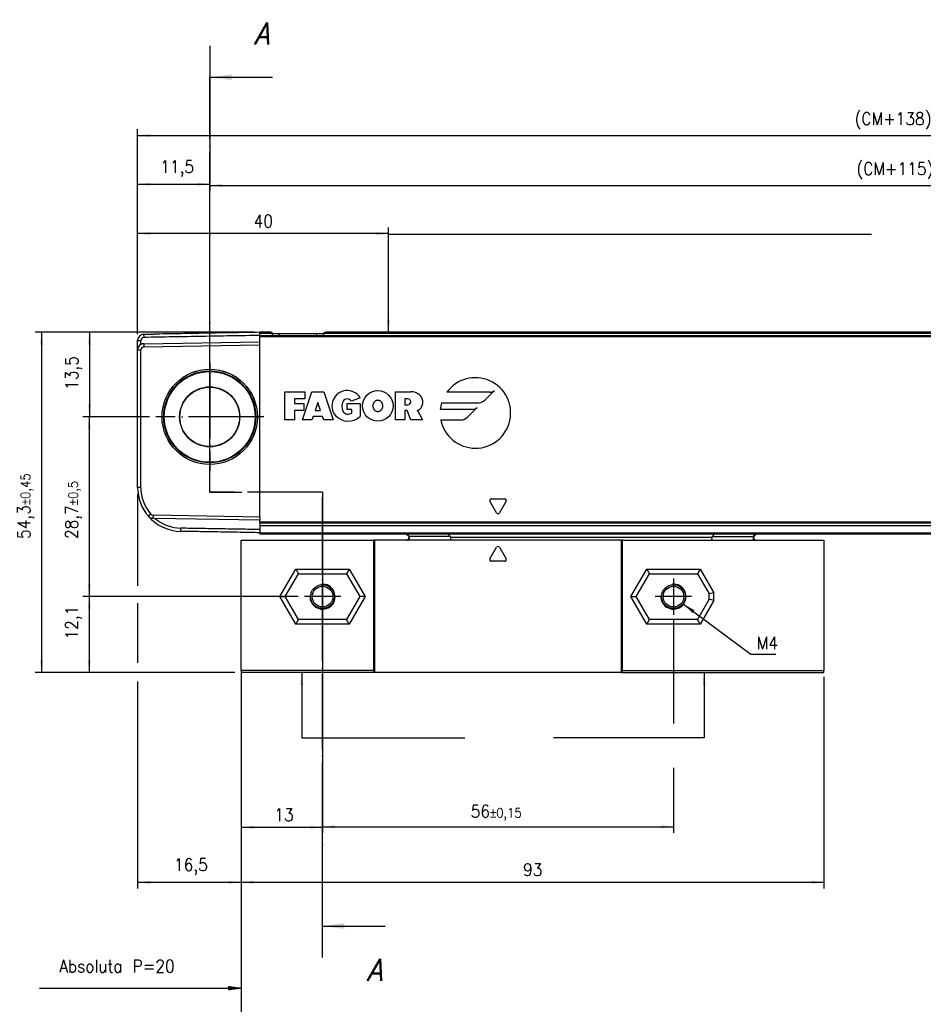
# Model space of a CAD drawing. Header units: millimetres. Extents: x -500 to 692, y -226 to 328.
# Tile 3 of 22: x -348 to -203, y 64 to 221. Entities that reach past the tile are written whole.
import ezdxf

# ---------------------------------------------------------------- set-up
doc = ezdxf.new("R2010")
doc.units = ezdxf.units.MM
doc.linetypes.add('DOT_CENTER', pattern=[14, 12, -1, 0, -1])
doc.layers.add('1', color=7, linetype='Continuous')
doc.styles.add('CONVERTER_11', font='txt.shx', dxfattribs={"width": 0.9})
doc.styles.add('CONVERTER_12', font='txt.shx', dxfattribs={"width": 0.9, "oblique": 15})
doc.dimstyles.new('ME10_DIM_19', dxfattribs={"dimtxt": 2, "dimasz": 2, "dimexe": 1, "dimexo": 1, "dimgap": 1, "dimtad": 1, "dimdsep": 46, "dimtxsty": 'CONVERTER_11', "dimsah": 1, "dimcen": 0.09, "dimclrd": 2, "dimclre": 2, "dimclrt": 2, "dimadec": 0, "dimazin": 0, "dimtfac": 1, "dimtdec": 4, "dimtix": 1, "dimtmove": 0, "dimatfit": 3, "dimfxl": 1, "dimtolj": 1, "dimtzin": 0, "dimarcsym": 0})
doc.dimstyles.new('ME10_DIM_20', dxfattribs={"dimtxt": 2, "dimasz": 2, "dimexe": 1, "dimexo": 1, "dimgap": 1, "dimtad": 1, "dimdsep": 46, "dimtxsty": 'CONVERTER_11', "dimsah": 1, "dimcen": 0.09, "dimclrd": 2, "dimclre": 2, "dimclrt": 2, "dimadec": 0, "dimazin": 0, "dimtfac": 1, "dimtdec": 4, "dimtix": 1, "dimtmove": 0, "dimatfit": 3, "dimfxl": 1, "dimtolj": 1, "dimtzin": 0, "dimarcsym": 0})
doc.dimstyles.new('ME10_DIM_21', dxfattribs={"dimtxt": 2, "dimasz": 2, "dimexe": 1, "dimexo": 1, "dimgap": 1, "dimtad": 1, "dimdsep": 46, "dimtxsty": 'CONVERTER_11', "dimsah": 1, "dimcen": 0.09, "dimclrd": 2, "dimclre": 2, "dimclrt": 2, "dimadec": 0, "dimazin": 0, "dimtfac": 1, "dimtdec": 4, "dimtix": 1, "dimtmove": 0, "dimatfit": 3, "dimfxl": 1, "dimtolj": 1, "dimtzin": 0, "dimarcsym": 0})
doc.dimstyles.new('ME10_DIM_23', dxfattribs={"dimtxt": 2, "dimasz": 2, "dimexe": 1, "dimexo": 1, "dimgap": 1, "dimtad": 1, "dimdsep": 46, "dimtxsty": 'CONVERTER_11', "dimsah": 1, "dimcen": 0.09, "dimclrd": 2, "dimclre": 2, "dimclrt": 2, "dimadec": 0, "dimazin": 0, "dimtfac": 1, "dimtdec": 4, "dimtix": 1, "dimtmove": 0, "dimatfit": 3, "dimfxl": 1, "dimtolj": 1, "dimtzin": 0, "dimarcsym": 0})
doc.dimstyles.new('ME10_DIM_24', dxfattribs={"dimtxt": 2, "dimasz": 2, "dimexe": 1, "dimexo": 1, "dimgap": 1, "dimtad": 1, "dimdsep": 46, "dimtxsty": 'CONVERTER_11', "dimsah": 1, "dimcen": 0.09, "dimclrd": 2, "dimclre": 2, "dimclrt": 2, "dimadec": 0, "dimazin": 0, "dimtol": 1, "dimtp": 0.4, "dimtm": 0.4, "dimtfac": 0.75, "dimtdec": 0, "dimtix": 1, "dimtmove": 0, "dimatfit": 3, "dimfxl": 1, "dimtolj": 1, "dimtzin": 0, "dimarcsym": 0})
doc.dimstyles.new('ME10_DIM_25', dxfattribs={"dimtxt": 2, "dimasz": 2, "dimexe": 1, "dimexo": 1, "dimgap": 1, "dimtad": 1, "dimdsep": 46, "dimtxsty": 'CONVERTER_11', "dimsah": 1, "dimcen": 0.09, "dimclrd": 2, "dimclre": 2, "dimclrt": 2, "dimadec": 0, "dimazin": 0, "dimtol": 1, "dimtp": 0.4, "dimtm": 0.4, "dimtfac": 0.75, "dimtdec": 0, "dimtix": 1, "dimtmove": 0, "dimatfit": 3, "dimfxl": 1, "dimtolj": 1, "dimtzin": 0, "dimarcsym": 0})
doc.dimstyles.new('ME10_DIM_26', dxfattribs={"dimtxt": 2, "dimasz": 2, "dimexe": 1, "dimexo": 1, "dimgap": 1, "dimtad": 1, "dimdsep": 46, "dimtxsty": 'CONVERTER_11', "dimsah": 1, "dimcen": 0.09, "dimclrd": 2, "dimclre": 2, "dimclrt": 2, "dimadec": 0, "dimazin": 0, "dimtol": 1, "dimtp": 0.5, "dimtm": 0.5, "dimtfac": 0.75, "dimtdec": 0, "dimtix": 1, "dimtmove": 0, "dimatfit": 3, "dimfxl": 1, "dimtolj": 1, "dimtzin": 0, "dimarcsym": 0})
doc.dimstyles.new('ME10_DIM_27', dxfattribs={"dimtxt": 2, "dimasz": 2, "dimexe": 1, "dimexo": 1, "dimgap": 1, "dimtad": 1, "dimdsep": 46, "dimtxsty": 'CONVERTER_11', "dimsah": 1, "dimcen": 0.09, "dimclrd": 2, "dimclre": 2, "dimclrt": 2, "dimadec": 0, "dimazin": 0, "dimtol": 1, "dimtp": 0.45, "dimtm": 0.45, "dimtfac": 0.75, "dimtdec": 0, "dimtix": 1, "dimtmove": 0, "dimatfit": 3, "dimfxl": 1, "dimtolj": 1, "dimtzin": 0, "dimarcsym": 0})
doc.dimstyles.new('ME10_DIM_28', dxfattribs={"dimtxt": 2, "dimasz": 2, "dimexe": 1, "dimexo": 1, "dimgap": 1, "dimtad": 1, "dimdsep": 46, "dimtxsty": 'CONVERTER_11', "dimsah": 1, "dimcen": 0.09, "dimclrd": 2, "dimclre": 2, "dimclrt": 2, "dimadec": 0, "dimazin": 0, "dimtfac": 1, "dimtdec": 4, "dimtix": 1, "dimtmove": 0, "dimatfit": 3, "dimfxl": 1, "dimtolj": 1, "dimtzin": 0, "dimarcsym": 0})
doc.dimstyles.new('ME10_DIM_29', dxfattribs={"dimtxt": 2, "dimasz": 2, "dimexe": 1, "dimexo": 1, "dimgap": 1, "dimtad": 1, "dimdsep": 46, "dimtxsty": 'CONVERTER_11', "dimsah": 1, "dimcen": 0.09, "dimclrd": 2, "dimclre": 2, "dimclrt": 2, "dimadec": 0, "dimazin": 0, "dimtol": 1, "dimtp": 0.15, "dimtm": 0.15, "dimtfac": 0.75, "dimtdec": 0, "dimtix": 1, "dimtmove": 0, "dimatfit": 3, "dimfxl": 1, "dimtolj": 1, "dimtzin": 0, "dimarcsym": 0})
doc.dimstyles.new('ME10_DIM_30', dxfattribs={"dimtxt": 2, "dimasz": 2, "dimexe": 1, "dimexo": 1, "dimgap": 1, "dimtad": 1, "dimdsep": 46, "dimtxsty": 'CONVERTER_11', "dimsah": 1, "dimcen": 0.09, "dimclrd": 2, "dimclre": 2, "dimclrt": 2, "dimadec": 0, "dimazin": 0, "dimtfac": 1, "dimtdec": 4, "dimtix": 1, "dimtmove": 0, "dimatfit": 3, "dimfxl": 1, "dimtolj": 1, "dimtzin": 0, "dimarcsym": 0})
doc.dimstyles.new('ME10_DIM_31', dxfattribs={"dimtxt": 2, "dimasz": 2, "dimexe": 1, "dimexo": 1, "dimgap": 1, "dimtad": 1, "dimdsep": 46, "dimtxsty": 'CONVERTER_11', "dimsah": 1, "dimcen": 0.09, "dimclrd": 2, "dimclre": 2, "dimclrt": 2, "dimadec": 0, "dimazin": 0, "dimtfac": 1, "dimtdec": 4, "dimtix": 1, "dimtmove": 0, "dimatfit": 3, "dimfxl": 1, "dimtolj": 1, "dimtzin": 0, "dimarcsym": 0})
doc.dimstyles.new('ME10_DIM_36', dxfattribs={"dimtxt": 2, "dimasz": 2, "dimexe": 1, "dimexo": 1, "dimgap": 1, "dimtad": 1, "dimdsep": 46, "dimtxsty": 'CONVERTER_11', "dimsah": 1, "dimcen": 0.09, "dimclrd": 2, "dimclre": 2, "dimclrt": 2, "dimadec": 0, "dimazin": 0, "dimtfac": 1, "dimtdec": 4, "dimtix": 1, "dimtmove": 0, "dimatfit": 3, "dimfxl": 1, "dimtolj": 1, "dimtzin": 0, "dimarcsym": 0})
doc.dimstyles.new('ME10_DIM_37', dxfattribs={"dimtxt": 2, "dimasz": 2, "dimexe": 1, "dimexo": 1, "dimgap": 1, "dimtad": 1, "dimdsep": 46, "dimtxsty": 'CONVERTER_11', "dimsah": 1, "dimcen": 0.09, "dimclrd": 2, "dimclre": 2, "dimclrt": 2, "dimadec": 0, "dimazin": 0, "dimtfac": 1, "dimtdec": 4, "dimtix": 1, "dimtmove": 0, "dimatfit": 3, "dimfxl": 1, "dimtolj": 1, "dimtzin": 0, "dimarcsym": 0})
doc.dimstyles.get("Standard").update_dxf_attribs({"dimtxt": 0.18, "dimasz": 0.18, "dimexe": 0.18, "dimexo": 0.0625, "dimgap": 0.09, "dimtad": 0, "dimtih": 1, "dimtoh": 1, "dimdec": 4, "dimzin": 0, "dimdsep": 46, "dimtxsty": 'Standard', "dimcen": 0.09, "dimadec": 0, "dimazin": 0, "dimtfac": 1, "dimtdec": 4, "dimtofl": 0, "dimtmove": 0, "dimatfit": 3, "dimfxl": 1, "dimtolj": 1, "dimtzin": 0, "dimarcsym": 0})

# ---------------------------------------------------------------- blocks, each defined once
blk = doc.blocks.new('CABEZA_ROSCADA_REGLA_S__32', base_point=(-312.3, 117.05))
at = {"color": 7, "linetype": 'Continuous'}
for p, q in [((-286, 139.15), (-285.5, 138.67)), ((-278.9, 138.74), (-279.31, 139.15)), ((-236.7, 139.15), (-237.11, 138.74)), ((-230.52, 138.66), (-230.03, 139.15)), ((-312.3, 138.15), (-291.17, 138.15)), ((-312.3, 117.35), (-312.3, 138.15)), ((-291, 138.15), (-291.17, 138.15)), ((-291.17, 138.15), (-291.17, 117.35)), ((-285.93, 138.15), (-291, 138.15)), ((-291, 138.15), (-291, 117.05)), ((-285.52, 138.15), (-285.93, 138.15)), ((-278.9, 138.15), (-285.52, 138.15)), ((-251.6, 138.15), (-278.9, 138.15)), ((-272.58, 135.18), (-271.52, 137.03)), ((-271.08, 137.03), (-270.02, 135.18)), ((-251.43, 138.15), (-251.6, 138.15)), ((-251.6, 117.05), (-251.6, 138.15)), ((-251.43, 138.15), (-237.11, 138.15)), ((-251.43, 117.35), (-251.43, 138.15)), ((-237.11, 138.15), (-230.51, 138.15)), ((-230.51, 138.15), (-230.09, 138.15)), ((-230.09, 138.15), (-219.3, 138.15)), ((-219.3, 138.15), (-219.3, 117.35)), ((-270.23, 134.8), (-272.37, 134.8)), ((-305.25, 129.15), (-303.14, 132.8)), ((-303.57, 133.55), (-303.14, 132.8)), ((-303.14, 132.8), (-295.46, 132.8)), ((-295.03, 133.55), (-295.46, 132.8)), ((-295.46, 132.8), (-293.35, 129.15)), ((-249.25, 129.15), (-247.14, 132.8)), ((-247.57, 133.55), (-247.14, 132.8)), ((-247.14, 132.8), (-239.46, 132.8)), ((-239.03, 133.55), (-239.46, 132.8)), ((-239.46, 132.8), (-237.6, 129.58)), ((-306.11, 129.15), (-305.25, 129.15)), ((-303.14, 125.5), (-305.25, 129.15)), ((-293.35, 129.15), (-295.46, 125.5)), ((-292.49, 129.15), (-293.35, 129.15)), ((-250.11, 129.15), (-249.25, 129.15)), ((-247.14, 125.5), (-249.25, 129.15)), ((-236.85, 129.78), (-237.6, 129.58)), ((-237.6, 128.72), (-237.6, 129.58)), ((-237.6, 128.72), (-239.46, 125.5)), ((-236.85, 128.52), (-237.6, 128.72)), ((-303.57, 124.75), (-303.14, 125.5)), ((-295.46, 125.5), (-303.14, 125.5)), ((-295.03, 124.75), (-295.46, 125.5)), ((-247.57, 124.75), (-247.14, 125.5)), ((-239.46, 125.5), (-247.14, 125.5)), ((-239.03, 124.75), (-239.46, 125.5)), ((-312.3, 117.35), (-312.3, 117.05)), ((-291.17, 117.35), (-312.3, 117.35)), ((-291, 117.05), (-312.3, 117.05)), ((-291, 117.05), (-291.17, 117.35)), ((-251.6, 117.05), (-291, 117.05)), ((-251.43, 117.35), (-251.6, 117.05)), ((-251.6, 117.05), (-219.3, 117.05)), ((-251.43, 117.35), (-219.3, 117.35)), ((-219.3, 117.05), (-219.3, 117.35))]:
    blk.add_line(p, q, dxfattribs=at)
at = {"color": 3, "linetype": 'Continuous'}
for p, q in [((-285.84, 139.15), (-285.43, 138.74)), ((-278.9, 138.74), (-285.43, 138.74)), ((-278.85, 138.65), (-237.16, 138.65)), ((-237.11, 138.74), (-230.6, 138.74)), ((-230.6, 138.74), (-230.19, 139.15)), ((-306.11, 129.15), (-303.57, 133.55)), ((-303.57, 133.55), (-295.03, 133.55)), ((-295.03, 133.55), (-292.49, 129.15)), ((-250.11, 129.15), (-247.57, 133.55)), ((-247.57, 133.55), (-239.03, 133.55)), ((-239.03, 133.55), (-236.85, 129.78)), ((-303.57, 124.75), (-306.11, 129.15)), ((-292.49, 129.15), (-295.03, 124.75)), ((-247.57, 124.75), (-250.11, 129.15)), ((-236.85, 128.52), (-236.85, 129.78)), ((-236.85, 128.52), (-239.03, 124.75)), ((-295.03, 124.75), (-303.57, 124.75)), ((-239.03, 124.75), (-247.57, 124.75))]:
    blk.add_line(p, q, dxfattribs=at)
at = {"color": 7, "linetype": 'Continuous'}
for centre, radius in [((-299.3, 129.15), 1.9), ((-299.3, 129.15), 1.65), ((-243.3, 129.15), 1.9), ((-243.3, 129.15), 1.65)]:
    blk.add_circle(centre, radius, dxfattribs=at)
for centre, radius, start, end in [((-278.98, 138.64), 0.131, 3.7675, 48.9854), ((-237.03, 138.64), 0.13, 131.0124, 176.2306), ((-271.3, 136.9), 0.25, 30, 150), ((-272.37, 135.05), 0.25, 150, 270), ((-270.23, 135.05), 0.25, 270, 30)]:
    blk.add_arc(centre, radius, start, end, dxfattribs=at)
for points, knots in [([(-285.93, 138.15), (-285.91, 138.15), (-285.84, 138.16), (-285.73, 138.22), (-285.61, 138.31), (-285.53, 138.44), (-285.49, 138.55), (-285.49, 138.62), (-285.5, 138.66), (-285.5, 138.67)], [0, 0, 0, 0, 0.0741131, 0.2021641, 0.3703055, 0.5215737, 0.6576733, 0.7096998, 0.7516962, 0.7516962, 0.7516962, 0.7516962]), ([(-278.85, 138.65), (-278.85, 138.58), (-278.85, 138.47), (-278.87, 138.31), (-278.87, 138.21), (-278.89, 138.16), (-278.9, 138.15)], [0, 0, 0, 0, 0.1945783, 0.3538246, 0.4620183, 0.5052321, 0.5052321, 0.5052321, 0.5052321]), ([(-237.11, 138.15), (-237.12, 138.16), (-237.14, 138.21), (-237.14, 138.31), (-237.16, 138.47), (-237.16, 138.58), (-237.16, 138.65)], [0, 0, 0, 0, 0.0431727, 0.1513554, 0.3105983, 0.5051762, 0.5051762, 0.5051762, 0.5051762]), ([(-230.52, 138.66), (-230.53, 138.64), (-230.55, 138.59), (-230.52, 138.49), (-230.47, 138.4), (-230.4, 138.3), (-230.29, 138.21), (-230.18, 138.16), (-230.11, 138.15), (-230.09, 138.15)], [0, 0, 0, 0, 0.0620833, 0.1761379, 0.2724647, 0.3813167, 0.5449043, 0.6708685, 0.7457629, 0.7457629, 0.7457629, 0.7457629])]:
    blk.add_open_spline(points, degree=3, knots=knots, dxfattribs=at)
at = {"color": 3, "linetype": 'Continuous'}
for points, knots in [([(-285.52, 138.15), (-285.5, 138.17), (-285.46, 138.21), (-285.45, 138.35), (-285.43, 138.53), (-285.43, 138.67), (-285.43, 138.74)], [0, 0, 0, 0, 0.0612673, 0.1973464, 0.391351, 0.6083017, 0.6083017, 0.6083017, 0.6083017]), ([(-285.43, 138.74), (-285.44, 138.73), (-285.46, 138.71), (-285.48, 138.69), (-285.49, 138.67), (-285.5, 138.67), (-285.5, 138.67)], [0, 0, 0, 0, 0.0443949, 0.0806482, 0.0979213, 0.1003888, 0.1003888, 0.1003888, 0.1003888]), ([(-230.52, 138.66), (-230.52, 138.66), (-230.52, 138.67), (-230.54, 138.68), (-230.56, 138.71), (-230.58, 138.73), (-230.6, 138.74)], [0, 0, 0, 0, 0.0104252, 0.0208504, 0.0659319, 0.1120602, 0.1120602, 0.1120602, 0.1120602]), ([(-230.6, 138.74), (-230.6, 138.67), (-230.6, 138.53), (-230.58, 138.35), (-230.57, 138.21), (-230.52, 138.17), (-230.51, 138.15)], [0, 0, 0, 0, 0.2168263, 0.4106589, 0.5465665, 0.6076479, 0.6076479, 0.6076479, 0.6076479])]:
    blk.add_open_spline(points, degree=3, knots=knots, dxfattribs=at)
at = {"layer": '1', "color": 2, "linetype": 'DOT_CENTER'}
for p, q in [((-299.3, 132.05), (-299.3, 126.25)), ((-243.3, 132.05), (-243.3, 126.25)), ((-243.3, 131.8), (-243.3, 126.5)), ((-296.4, 129.15), (-302.2, 129.15)), ((-240.4, 129.15), (-246.2, 129.15)), ((-240.65, 129.15), (-245.95, 129.15))]:
    blk.add_line(p, q, dxfattribs=at)
at = {"layer": '1', "color": 30, "linetype": 'Continuous'}
for centre in [(-299.3, 129.15), (-243.3, 129.15)]:
    blk.add_arc(centre, 2, 175, 95, dxfattribs=at)
blk = doc.blocks.new('REGLA_S-320-T__33', base_point=(-328.8, 139.15))
at = {"color": 7, "linetype": 'Continuous'}
for p, q in [((-308.3, 171.35), (-309.3, 171.35)), ((-309.3, 171.15), (-309.3, 171.35)), ((-307.56, 171.35), (-308.3, 171.35)), ((-178.67, 171.35), (-298.84, 171.35)), ((-328.8, 168.53), (-328.8, 170.03)), ((-327.82, 171.03), (-326.22, 171.05)), ((-327.82, 169.53), (-309.3, 169.85)), ((-309.3, 170.86), (-309.3, 171.15)), ((-309.3, 170.86), (-307.27, 170.86)), ((-309.3, 170.84), (-309.3, 170.86)), ((-309.3, 170.66), (-309.3, 170.84)), ((-309.3, 169.85), (-309.3, 170.66)), ((-309.3, 169.35), (-309.3, 169.85)), ((-307.27, 171.15), (-306.2, 171.15)), ((-307.27, 170.86), (-179, 170.86)), ((-306.2, 171.15), (-300.2, 171.15)), ((-300.2, 171.15), (-299.13, 171.15)), ((-328.8, 146.57), (-328.8, 168.53)), ((-328.3, 146.57), (-328.3, 168.53)), ((-327.81, 169.03), (-309.3, 169.35)), ((-309.3, 141.85), (-309.3, 169.35)), ((-326.04, 141.64), (-326.36, 141.65)), ((-309.3, 141.85), (-326.35, 142.15)), ((-309.3, 141.36), (-326.04, 141.64)), ((-309.3, 141.85), (-309.3, 141.36)), ((-309.3, 140.43), (-309.31, 139.85)), ((-309.3, 141.05), (-309.3, 141.36)), ((-309.3, 141.04), (-309.3, 140.88)), ((-309.3, 140.88), (-309.3, 140.45)), ((-309.3, 140.45), (-309.3, 140.43)), ((-179.28, 140.43), (-309.3, 140.43)), ((-309.31, 139.85), (-309.3, 139.35)), ((-309.3, 139.35), (-309.3, 139.15)), ((-309.3, 139.15), (-286, 139.15)), ((-286, 139.15), (-230.03, 139.15)), ((-230.03, 139.15), (-179.41, 139.15))]:
    blk.add_line(p, q, dxfattribs=at)
at = {"color": 3, "linetype": 'Continuous'}
for p, q in [((-328.8, 170.03), (-328.3, 170.03)), ((-327.81, 170.83), (-327.82, 171.03)), ((-327.81, 170.83), (-327.81, 170.53)), ((-307.27, 171.15), (-309.3, 171.15)), ((-309.3, 170.66), (-179.14, 170.66)), ((-306.2, 170.86), (-306.2, 171.15)), ((-300.2, 170.86), (-300.2, 171.15)), ((-178.81, 171.15), (-299.13, 171.15)), ((-328.8, 168.53), (-328.3, 168.53)), ((-327.82, 169.53), (-327.81, 169.03)), ((-273.37, 160.57), (-271.87, 162.07)), ((-305.3, 161.85), (-302.11, 161.85)), ((-305.3, 157.35), (-305.3, 161.85)), ((-303.8, 160.72), (-303.8, 159.97)), ((-302.11, 160.72), (-303.8, 160.72)), ((-302.49, 157.35), (-300.99, 161.85)), ((-302.11, 161.85), (-302.11, 160.72)), ((-300.99, 161.85), (-299.11, 161.85)), ((-299.11, 161.85), (-297.61, 157.35)), ((-293.3, 160.91), (-294.7, 160.35)), ((-287.65, 157.35), (-287.65, 161.85)), ((-287.65, 161.85), (-285.21, 161.85)), ((-286.15, 160.72), (-286.15, 159.79)), ((-285.68, 160.72), (-286.15, 160.72)), ((-272.61, 161.77), (-279.47, 161.77)), ((-303.8, 159.97), (-302.3, 159.97)), ((-303.8, 158.85), (-303.8, 157.35)), ((-302.3, 158.85), (-303.8, 158.85)), ((-302.3, 159.97), (-302.3, 158.85)), ((-300.05, 160.16), (-300.49, 158.85)), ((-300.49, 158.85), (-299.61, 158.85)), ((-299.61, 158.85), (-300.05, 160.16)), ((-295.36, 159.97), (-293.29, 159.97)), ((-295.35, 159.04), (-295.36, 159.97)), ((-294.6, 159.04), (-295.35, 159.04)), ((-294.6, 158.47), (-294.6, 159.04)), ((-293.29, 159.97), (-293.29, 157.91)), ((-286.15, 159.79), (-285.68, 159.79)), ((-285.77, 158.85), (-286.15, 158.85)), ((-286.15, 158.85), (-286.15, 157.35)), ((-285.21, 157.35), (-285.77, 158.85)), ((-284.17, 158.85), (-283.34, 157.35)), ((-275.34, 159.04), (-280.51, 159.04)), ((-280.3, 160.08), (-274.57, 160.08)), ((-276.1, 157.84), (-274.6, 159.34)), ((-303.8, 157.35), (-305.3, 157.35)), ((-300.99, 157.35), (-302.49, 157.35)), ((-300.8, 157.91), (-300.99, 157.35)), ((-299.3, 157.91), (-300.8, 157.91)), ((-299.11, 157.35), (-299.3, 157.91)), ((-297.61, 157.35), (-299.11, 157.35)), ((-286.15, 157.35), (-287.65, 157.35)), ((-283.34, 157.35), (-285.21, 157.35)), ((-280.42, 157.35), (-277.3, 157.35)), ((-328.3, 146.57), (-328.8, 146.57)), ((-272.37, 144.75), (-270.23, 144.75)), ((-271.52, 142.53), (-272.58, 144.37)), ((-270.02, 144.37), (-271.08, 142.53)), ((-326.72, 142.32), (-327.1, 141.99)), ((-326.35, 142.15), (-326.36, 141.65)), ((-321.92, 139.57), (-321.92, 140.07)), ((-178.87, 141.05), (-309.3, 141.05)), ((-178.99, 140.88), (-309.3, 140.88)), ((-179.27, 140.45), (-309.3, 140.45)), ((-309.3, 139.35), (-179.54, 139.35))]:
    blk.add_line(p, q, dxfattribs=at)
at = {"color": 7, "linetype": 'Continuous'}
for radius in [7.61, 7.35, 7.25, 4.8, 4.75]:
    blk.add_circle((-317.3, 157.85), radius, dxfattribs=at)
at = {"color": 3, "linetype": 'Continuous'}
blk.add_circle((-290.48, 159.6), 2.44, dxfattribs=at)
at = {"color": 7, "linetype": 'Continuous'}
for centre, radius, start, end in [((-327.8, 170.03), 1, 91, 180), ((-327.8, 170.03), 0.5, 91.5077, 179.9953), ((-327.8, 168.53), 1, 120.005, 180), ((-327.8, 168.53), 1, 91, 120.005), ((-327.8, 168.53), 0.5, 91, 180), ((-321.8, 146.57), 7, 180, 220.8142), ((-321.8, 146.57), 6.5, 180, 220.8142), ((-326.34, 142.65), 1, 220.8142, 269), ((-321.8, 146.57), 7, 220.8142, 269), ((-326.34, 142.65), 0.5, 220.8142, 269), ((-321.8, 146.57), 6.5, 229.2891, 268.9325)]:
    blk.add_arc(centre, radius, start, end, dxfattribs=at)
at = {"color": 3, "linetype": 'Continuous'}
for centre, radius, start, end in [((-274.91, 158.47), 5.63, 191.537, 144.197), ((-295.36, 159.6), 2.44, 32.579, 219.5977), ((-272.61, 162.81), 1.04, 270, 315), ((-294.23, 159.5), 1.97, 154.6231, 202.6199), ((-295.36, 159.97), 0.752, 29.919, 150.081), ((-285.68, 160.26), 0.469, 270, 90), ((-285.21, 159.65), 2.2, 50.7613, 90), ((-284.76, 160.21), 1.48, 293.2767, 50.7613), ((-274.57, 161.77), 1.69, 270, 315), ((-274.91, 158.47), 5.63, 163.4412, 174.2608), ((-275.34, 160.08), 1.04, 270, 315), ((-295.2, 159.96), 2.8, 223.129, 312.9833), ((-295.35, 159.04), 0.75, 202.6199, 270), ((-295.35, 159.88), 1.59, 270, 298.0725), ((-277.3, 159.04), 1.69, 270, 315), ((-272.37, 144.5), 0.25, 90, 210), ((-270.23, 144.5), 0.25, 330, 90), ((-271.3, 142.65), 0.25, 210, 330)]:
    blk.add_arc(centre, radius, start, end, dxfattribs=at)
at = {"color": 7, "linetype": 'Continuous'}
for points, knots in [([(-309.3, 171.35), (-310.84, 171.32), (-313.93, 171.27), (-318.29, 171.19), (-322.38, 171.12), (-324.94, 171.08), (-326.22, 171.05)], [0, 0, 0, 0, 4.625706, 9.251412, 13.085721, 16.920029, 16.920029, 16.920029, 16.920029]), ([(-307.56, 171.35), (-307.53, 171.35), (-307.47, 171.34), (-307.38, 171.3), (-307.3, 171.25), (-307.28, 171.18), (-307.27, 171.15)], [0, 0, 0, 0, 0.090928, 0.1806192, 0.2896018, 0.3846964, 0.3846964, 0.3846964, 0.3846964]), ([(-299.13, 171.15), (-299.12, 171.18), (-299.1, 171.25), (-299.02, 171.3), (-298.93, 171.34), (-298.87, 171.35), (-298.84, 171.35)], [0, 0, 0, 0, 0.0950945, 0.2040772, 0.2937684, 0.3846964, 0.3846964, 0.3846964, 0.3846964]), ([(-328.3, 169.39), (-328.3, 169.5), (-328.3, 169.71), (-328.3, 169.92), (-328.3, 170.03)], [0, 0, 0, 0, 0.3170095, 0.6340198, 0.6340198, 0.6340198, 0.6340198]), ([(-309.3, 170.84), (-310.84, 170.82), (-313.93, 170.77), (-318.55, 170.69), (-323.18, 170.61), (-326.27, 170.55), (-327.81, 170.53)], [0, 0, 0, 0, 4.625621, 9.251315, 13.885213, 18.515919, 18.515919, 18.515919, 18.515919]), ([(-309.31, 139.85), (-310.36, 139.87), (-312.45, 139.91), (-315.61, 139.96), (-318.76, 140.02), (-320.87, 140.05), (-321.92, 140.07)], [0, 0, 0, 0, 3.148169, 6.296338, 9.456596, 12.616096, 12.616096, 12.616096, 12.616096]), ([(-309.3, 139.35), (-310.35, 139.37), (-312.45, 139.41), (-315.61, 139.46), (-318.76, 139.52), (-320.87, 139.55), (-321.92, 139.57)], [0, 0, 0, 0, 3.15166, 6.30332, 9.463705, 12.62409, 12.62409, 12.62409, 12.62409])]:
    blk.add_open_spline(points, degree=3, knots=knots, dxfattribs=at)
for points in [[(-307.27, 170.86), (-307.27, 170.91), (-307.27, 171), (-307.27, 171.1), (-307.27, 171.15)], [(-299.13, 171.15), (-299.13, 171.1), (-299.13, 171), (-299.13, 170.91), (-299.13, 170.86)], [(-309.3, 141.05), (-309.3, 141.05), (-309.3, 141.04), (-309.3, 141.04), (-309.3, 141.04)]]:
    blk.add_open_spline(points, degree=3, dxfattribs=at)
at = {"color": 3, "linetype": 'Continuous'}
blk.add_open_spline([(-290.48, 160.54), (-290.49, 160.54), (-290.52, 160.54), (-290.58, 160.53), (-290.67, 160.51), (-290.76, 160.47), (-290.86, 160.41), (-290.96, 160.33), (-291.04, 160.22), (-291.1, 160.12), (-291.15, 160.03), (-291.19, 159.91), (-291.22, 159.8), (-291.23, 159.69), (-291.23, 159.6), (-291.23, 159.48), (-291.21, 159.34), (-291.16, 159.2), (-291.1, 159.07), (-291.05, 158.98), (-290.99, 158.91), (-290.93, 158.84), (-290.83, 158.76), (-290.72, 158.71), (-290.6, 158.67), (-290.49, 158.66), (-290.37, 158.67), (-290.28, 158.69), (-290.19, 158.73), (-290.12, 158.77), (-290.04, 158.83), (-289.97, 158.9), (-289.91, 158.98), (-289.86, 159.07), (-289.8, 159.2), (-289.75, 159.36), (-289.73, 159.53), (-289.73, 159.71), (-289.76, 159.87), (-289.8, 160), (-289.84, 160.1), (-289.89, 160.17), (-289.93, 160.23), (-289.98, 160.3), (-290.06, 160.38), (-290.14, 160.44), (-290.24, 160.49), (-290.33, 160.52), (-290.41, 160.53), (-290.46, 160.54), (-290.47, 160.54), (-290.48, 160.54)], degree=3, knots=[0, 0, 0, 0, 0.034231, 0.07521, 0.197599, 0.299731, 0.376674, 0.533215, 0.703837, 0.771814, 0.873487, 1.004329, 1.161722, 1.228284, 1.321711, 1.437519, 1.572287, 1.743813, 1.885155, 1.994213, 2.066212, 2.157344, 2.281032, 2.428793, 2.5263, 2.657824, 2.758894, 2.886962, 2.94771, 3.029527, 3.130784, 3.251427, 3.321008, 3.428874, 3.569936, 3.741826, 3.921799, 4.100676, 4.277662, 4.406914, 4.514261, 4.597512, 4.653336, 4.737848, 4.849137, 4.98048, 5.061468, 5.162609, 5.280909, 5.298536, 5.316127, 5.316127, 5.316127, 5.316127], dxfattribs=at)
blk = doc.blocks.new('REGLA_S2-320-T__34', base_point=(-328.8, 117.05))
for name, p in [('REGLA_S-320-T__33', (-328.8, 139.15)), ('CABEZA_ROSCADA_REGLA_S__32', (-312.3, 117.05))]:
    blk.add_blockref(name, p)
blk = doc.blocks.new('*D58')
at = {"layer": '1', "color": 2, "linetype": 'Continuous'}
for p, q in [((-310.3, 171.35), (-337.5, 171.35)), ((-336.5, 171.35), (-336.5, 157.85)), ((-326.91, 157.85), (-337.5, 157.85))]:
    blk.add_line(p, q, dxfattribs=at)
at = {"layer": '1', "color": 2}
for points in [[(-336.24, 169.35), (-336.77, 169.35), (-336.5, 171.35)], [(-336.77, 159.85), (-336.24, 159.85), (-336.5, 157.85)]]:
    blk.add_solid(points, dxfattribs=at)
at = {"layer": '1', "color": 2, "insert": (-337.7, 162.15), "char_height": 2, "attachment_point": 7, "rotation": 90, "line_spacing_factor": 0.60024, "style": 'CONVERTER_11'}
blk.add_mtext('13,5', dxfattribs=at)
blk = doc.blocks.new('*D59')
at = {"layer": '1', "color": 2, "linetype": 'Continuous'}
for p, q in [((-303.2, 129.15), (-337.53, 129.15)), ((-336.53, 129.15), (-336.53, 117.05)), ((-313.3, 117.05), (-337.53, 117.05))]:
    blk.add_line(p, q, dxfattribs=at)
at = {"layer": '1', "color": 2}
for points in [[(-336.27, 127.15), (-336.8, 127.15), (-336.53, 129.15)], [(-336.8, 119.05), (-336.27, 119.05), (-336.53, 117.05)]]:
    blk.add_solid(points, dxfattribs=at)
at = {"layer": '1', "color": 2, "insert": (-337.73, 122.31), "char_height": 2, "attachment_point": 7, "rotation": 90, "line_spacing_factor": 0.60024, "style": 'CONVERTER_11'}
blk.add_mtext('12,1', dxfattribs=at)
blk = doc.blocks.new('*D60')
at = {"layer": '1', "color": 2, "linetype": 'Continuous'}
for p, q in [((-328.8, 171.03), (-328.8, 188.1)), ((-288.8, 187.1), (-328.8, 187.1)), ((-288.8, 172.35), (-288.8, 188.1))]:
    blk.add_line(p, q, dxfattribs=at)
at = {"layer": '1', "color": 2}
for points in [[(-326.8, 187.36), (-326.8, 186.84), (-328.8, 187.1)], [(-290.8, 186.84), (-290.8, 187.36), (-288.8, 187.1)]]:
    blk.add_solid(points, dxfattribs=at)
at = {"layer": '1', "color": 2, "insert": (-310.3, 188.1), "char_height": 2, "attachment_point": 7, "rotation": 0.0001, "line_spacing_factor": 0.60024, "style": 'CONVERTER_11'}
blk.add_mtext('40', dxfattribs=at)
blk = doc.blocks.new('*D62')
at = {"layer": '1', "color": 2, "linetype": 'Continuous'}
for p, q in [((-317.3, 211.05), (-317.3, 193.98)), ((-328.8, 171.03), (-328.8, 195.98)), ((-328.8, 194.98), (-317.3, 194.98))]:
    blk.add_line(p, q, dxfattribs=at)
at = {"layer": '1', "color": 2}
for points in [[(-326.8, 195.24), (-326.8, 194.72), (-328.8, 194.98)], [(-319.3, 194.72), (-319.3, 195.24), (-317.3, 194.98)]]:
    blk.add_solid(points, dxfattribs=at)
at = {"layer": '1', "color": 2, "insert": (-325.2, 196.18), "char_height": 2, "attachment_point": 7, "rotation": 0.0001, "line_spacing_factor": 0.60024, "style": 'CONVERTER_11'}
blk.add_mtext('11,5', dxfattribs=at)
blk = doc.blocks.new('*D63')
at = {"layer": '1', "color": 2, "linetype": 'Continuous'}
for p, q in [((-317.3, 146.83), (-317.3, 195.8)), ((-95.27, 190.32), (-95.27, 195.8)), ((-317.3, 194.8), (-95.27, 194.8)), ((-95.27, 154.05), (-95.27, 183.11))]:
    blk.add_line(p, q, dxfattribs=at)
at = {"layer": '1', "color": 2}
for points in [[(-315.3, 195.06), (-315.3, 194.54), (-317.3, 194.8)], [(-97.27, 194.54), (-97.27, 195.06), (-95.27, 194.8)]]:
    blk.add_solid(points, dxfattribs=at)
at = {"layer": '1', "color": 2, "insert": (-214.1, 195.8), "char_height": 2, "attachment_point": 7, "rotation": 0.0001, "line_spacing_factor": 0.60024, "style": 'CONVERTER_11'}
blk.add_mtext('\\C2;\\C2;\\C2;(CM+115)\\C2;\\H1.5;{\\Fgdt;`}0,4\\C2;', dxfattribs=at)
blk = doc.blocks.new('*D64')
at = {"layer": '1', "color": 2, "linetype": 'Continuous'}
for p, q in [((-328.8, 171.03), (-328.8, 203.78)), ((-328.8, 202.78), (-83.77, 202.78)), ((-83.77, 171.03), (-83.77, 203.78))]:
    blk.add_line(p, q, dxfattribs=at)
at = {"layer": '1', "color": 2}
for points in [[(-326.8, 203.04), (-326.8, 202.51), (-328.8, 202.78)], [(-85.77, 202.51), (-85.77, 203.04), (-83.77, 202.78)]]:
    blk.add_solid(points, dxfattribs=at)
at = {"layer": '1', "color": 2, "insert": (-214.4, 203.78), "char_height": 2, "attachment_point": 7, "rotation": 0.0001, "line_spacing_factor": 0.60024, "style": 'CONVERTER_11'}
blk.add_mtext('\\C2;(CM+138)\\C2;\\H1.5;{\\Fgdt;`}0,4', dxfattribs=at)
blk = doc.blocks.new('*D65')
at = {"layer": '1', "color": 2, "linetype": 'Continuous'}
for p, q in [((-326.91, 157.85), (-337.53, 157.85)), ((-336.53, 157.85), (-336.53, 129.15)), ((-303.2, 129.15), (-337.53, 129.15))]:
    blk.add_line(p, q, dxfattribs=at)
at = {"layer": '1', "color": 2}
for points in [[(-336.27, 155.85), (-336.8, 155.85), (-336.53, 157.85)], [(-336.8, 131.15), (-336.27, 131.15), (-336.53, 129.15)]]:
    blk.add_solid(points, dxfattribs=at)
at = {"layer": '1', "color": 2, "insert": (-337.73, 138.34), "char_height": 2, "attachment_point": 7, "rotation": 90, "line_spacing_factor": 0.60024, "style": 'CONVERTER_11'}
blk.add_mtext('\\C2;28,7\\C2;\\H1.5;{\\Fgdt;`}0,5', dxfattribs=at)
blk = doc.blocks.new('*D66')
at = {"layer": '1', "color": 2, "linetype": 'Continuous'}
for p, q in [((-310.3, 171.35), (-345.14, 171.35)), ((-344.14, 171.35), (-344.14, 117.05)), ((-313.3, 117.05), (-345.14, 117.05))]:
    blk.add_line(p, q, dxfattribs=at)
at = {"layer": '1', "color": 2}
for points in [[(-343.88, 169.35), (-344.4, 169.35), (-344.14, 171.35)], [(-344.4, 119.05), (-343.88, 119.05), (-344.14, 117.05)]]:
    blk.add_solid(points, dxfattribs=at)
at = {"layer": '1', "color": 2, "insert": (-345.34, 138.36), "char_height": 2, "attachment_point": 7, "rotation": 90, "line_spacing_factor": 0.60024, "style": 'CONVERTER_11'}
blk.add_mtext('\\C2;54,3\\C2;\\H1.5;{\\Fgdt;`}0,45', dxfattribs=at)
blk = doc.blocks.new('*D67')
at = {"layer": '1', "color": 2, "linetype": 'Continuous'}
for p, q in [((-312.3, 116.35), (-312.3, 91.33)), ((-299.3, 77.56), (-299.3, 93.33)), ((-312.3, 92.33), (-299.3, 92.33))]:
    blk.add_line(p, q, dxfattribs=at)
at = {"layer": '1', "color": 2}
for points in [[(-310.3, 92.59), (-310.3, 92.07), (-312.3, 92.33)], [(-301.3, 92.07), (-301.3, 92.59), (-299.3, 92.33)]]:
    blk.add_solid(points, dxfattribs=at)
at = {"layer": '1', "color": 2, "insert": (-307, 93.33), "char_height": 2, "attachment_point": 7, "rotation": 0.0001, "line_spacing_factor": 0.60024, "style": 'CONVERTER_11'}
blk.add_mtext('13', dxfattribs=at)
blk = doc.blocks.new('*D68')
at = {"layer": '1', "color": 2, "linetype": 'Continuous'}
for p, q in [((-299.3, 144.83), (-299.3, 91.42)), ((-243.3, 125.5), (-243.3, 108.89)), ((-243.3, 101.8), (-243.3, 91.42)), ((-299.3, 92.42), (-243.3, 92.42))]:
    blk.add_line(p, q, dxfattribs=at)
at = {"layer": '1', "color": 2}
for points in [[(-297.3, 92.68), (-297.3, 92.15), (-299.3, 92.42)], [(-245.3, 92.15), (-245.3, 92.68), (-243.3, 92.42)]]:
    blk.add_solid(points, dxfattribs=at)
at = {"layer": '1', "color": 2, "insert": (-275.66, 93.42), "char_height": 2, "attachment_point": 7, "rotation": 0.0001, "line_spacing_factor": 0.60024, "style": 'CONVERTER_11'}
blk.add_mtext('\\C2;56\\C2;\\H1.5;{\\Fgdt;`}0,15', dxfattribs=at)
blk = doc.blocks.new('*D69')
at = {"layer": '1', "color": 2, "linetype": 'Continuous'}
for p, q in [((-328.8, 145.57), (-328.8, 130.86)), ((-328.8, 128.1), (-328.8, 118.59)), ((-312.3, 116.35), (-312.3, 82.54)), ((-328.8, 115.61), (-328.8, 82.54)), ((-328.8, 83.54), (-312.3, 83.54))]:
    blk.add_line(p, q, dxfattribs=at)
at = {"layer": '1', "color": 2}
for points in [[(-326.8, 83.8), (-326.8, 83.28), (-328.8, 83.54)], [(-314.3, 83.28), (-314.3, 83.8), (-312.3, 83.54)]]:
    blk.add_solid(points, dxfattribs=at)
at = {"layer": '1', "color": 2, "insert": (-323, 84.74), "char_height": 2, "attachment_point": 7, "rotation": 0.0001, "line_spacing_factor": 0.60024, "style": 'CONVERTER_11'}
blk.add_mtext('16,5', dxfattribs=at)
blk = doc.blocks.new('*D70')
at = {"layer": '1', "color": 2, "linetype": 'Continuous'}
for p, q in [((-312.3, 116.35), (-312.3, 82.56)), ((-219.3, 116.35), (-219.3, 82.56)), ((-312.3, 83.56), (-219.3, 83.56))]:
    blk.add_line(p, q, dxfattribs=at)
at = {"layer": '1', "color": 2}
for points in [[(-310.3, 83.82), (-310.3, 83.3), (-312.3, 83.56)], [(-221.3, 83.3), (-221.3, 83.82), (-219.3, 83.56)]]:
    blk.add_solid(points, dxfattribs=at)
at = {"layer": '1', "color": 2, "insert": (-267.3, 84.56), "char_height": 2, "attachment_point": 7, "rotation": 0.0001, "line_spacing_factor": 0.60024, "style": 'CONVERTER_11'}
blk.add_mtext('93', dxfattribs=at)
blk = doc.blocks.new('*D75')
at = {"layer": '1', "color": 2, "linetype": 'Continuous'}
for p, q in [((-312.3, 116.05), (-312.3, 11.13)), ((-307.3, 20.2), (-307.3, 11.13)), ((-316.3, 12.13), (-312.3, 12.13)), ((-312.3, 12.13), (-307.3, 12.13)), ((-307.3, 12.13), (-303.3, 12.13))]:
    blk.add_line(p, q, dxfattribs=at)
at = {"layer": '1', "color": 2}
for points in [[(-314.3, 11.87), (-314.3, 12.39), (-312.3, 12.13)], [(-305.3, 12.39), (-305.3, 11.87), (-307.3, 12.13)]]:
    blk.add_solid(points, dxfattribs=at)
at = {"layer": '1', "color": 2, "insert": (-310.4, 13.13), "char_height": 2, "attachment_point": 7, "rotation": 0.0001, "line_spacing_factor": 0.60024, "style": 'CONVERTER_11'}
blk.add_mtext('5', dxfattribs=at)
blk = doc.blocks.new('*D76')
at = {"layer": '1', "color": 2, "linetype": 'Continuous'}
for p, q in [((-312.3, 116.05), (-312.3, 38.41)), ((-277.3, 51.9), (-277.3, 38.41)), ((-312.3, 39.41), (-277.3, 39.41))]:
    blk.add_line(p, q, dxfattribs=at)
at = {"layer": '1', "color": 2}
for points in [[(-310.3, 39.67), (-310.3, 39.14), (-312.3, 39.41)], [(-279.3, 39.14), (-279.3, 39.67), (-277.3, 39.41)]]:
    blk.add_solid(points, dxfattribs=at)
at = {"layer": '1', "color": 2, "insert": (-296.3, 40.41), "char_height": 2, "attachment_point": 7, "rotation": 0.0001, "line_spacing_factor": 0.60024, "style": 'CONVERTER_11'}
blk.add_mtext('35', dxfattribs=at)
blk = doc.blocks.new('B-B__31', base_point=(-327.55, 67.81))
at = {"layer": '1', "color": 2, "linetype": 'DOT_CENTER'}
for p, q in [((-317.3, 145.83), (-317.3, 212.05)), ((-299.3, 145.83), (-317.3, 145.83)), ((-299.3, 76.56), (-299.3, 145.83))]:
    blk.add_line(p, q, dxfattribs=at)
at = {"layer": '1', "color": 7}
for points in [[(-313.8, 212.51), (-313.8, 211.59), (-317.3, 212.05)], [(-295.8, 77.02), (-295.8, 76.1), (-299.3, 76.56)]]:
    blk.add_solid(points, dxfattribs=at)
at = {"layer": '1', "color": 7, "char_height": 3.5, "attachment_point": 5, "line_spacing_factor": 1.20048, "style": 'CONVERTER_12'}
for insert in [(-309.05, 219.05), (-291.05, 69.56)]:
    blk.add_mtext('A', dxfattribs=dict(at, insert=insert))
at = {"layer": '1', "color": 7, "linetype": 'Continuous', "has_arrowhead": 0}
for points in [[(-317.3, 217.05), (-317.3, 212.05)], [(-317.3, 212.05), (-317.3, 207.05)], [(-317.3, 212.05), (-307.3, 212.05)], [(-317.3, 145.83), (-317.3, 150.83)], [(-317.3, 145.83), (-312.3, 145.83)], [(-299.3, 145.83), (-304.3, 145.83)], [(-299.3, 145.83), (-299.3, 140.83)], [(-299.3, 76.56), (-299.3, 81.56)], [(-299.3, 71.56), (-299.3, 76.56)], [(-299.3, 76.56), (-289.3, 76.56)]]:
    blk.add_leader(points, dimstyle='Standard', dxfattribs=at)
blk = doc.blocks.new('Front2', base_point=(-224.8, 144.2))
at = {"layer": '1', "color": 6, "linetype": 'Continuous'}
blk.add_line((-288.8, 171.35), (-288.8, 171.15), dxfattribs=at)
at = {"layer": '1', "color": 2, "linetype": 'DOT_CENTER'}
for p, q in [((-317.3, 166.456), (-317.3, 149.244)), ((-317.3, 166.456), (-317.3, 149.244)), ((-308.694, 157.85), (-325.906, 157.85))]:
    blk.add_line(p, q, dxfattribs=at)
at = {"layer": '1', "color": 7, "linetype": 'Continuous'}
blk.add_circle((-317.3, 157.85), 7.606, dxfattribs=at)
at = {"layer": '1', "color": 2}
for points in [[(-289.063, 173.35), (-288.537, 173.35), (-288.8, 171.35)], [(-239.938, 126.967), (-240.253, 126.545), (-241.698, 127.953)], [(-302.348, 115.05), (-302.875, 115.05), (-302.612, 117.05)], [(-238.161, 115.05), (-238.688, 115.05), (-238.424, 117.05)]]:
    blk.add_solid(points, dxfattribs=at)
blk.add_blockref('REGLA_S2-320-T__34', (-328.8, 117.05))
at = {"layer": '1'}
blk.add_blockref('B-B__31', (-327.55, 67.813), dxfattribs=at)
at = {"layer": '1', "color": 2, "style": 'CONVERTER_11', "width": 0.9}
blk.add_text('M4', height=2, dxfattribs=at).set_placement((-230.02, 120.743))
at = {"layer": '1'}
for base, p1, p2, dimstyle, picture, middle in [((-328.8, 194.98), (-317.3, 212.049), (-328.8, 170.027), 'ME10_DIM_23', '*D62', (-323.05, 197.08)), ((-288.8, 187.1), (-328.8, 170.027), (-288.8, 171.35), 'ME10_DIM_21', '*D60', (-308.8, 189.1)), ((-328.8, 83.54), (-312.3, 117.35), (-328.8, 146.569), 'ME10_DIM_30', '*D69', (-320.55, 85.64)), ((-299.3, 92.415), (-243.3, 126.5), (-299.3, 145.826), 'ME10_DIM_29', '*D68', (-271.3, 94.415)), ((-312.3, 92.329), (-299.3, 76.563), (-312.3, 117.35), 'ME10_DIM_28', '*D67', (-305.8, 94.329)), ((-312.3, 83.56), (-219.3, 117.35), (-312.3, 117.35), 'ME10_DIM_31', '*D70', (-265.8, 85.56))]:
    dim = blk.add_linear_dim(base=base, p1=p1, p2=p2, dimstyle=dimstyle, dxfattribs=at)
    dim.commit()
    dim.dimension.update_dxf_attribs({"geometry": picture, "text_midpoint": middle, "text_rotation": 0.00014})
dim = blk.add_linear_dim(base=(-328.8, 202.778), p1=(-83.773, 170.027), p2=(-328.8, 170.027), text='(CM+138)', dimstyle='ME10_DIM_25', dxfattribs=at)
dim.commit()
dim.dimension.update_dxf_attribs({"geometry": '*D64', "text_midpoint": (-206.286, 204.778), "text_rotation": 0.00014})
dim = blk.add_linear_dim(base=(-317.3, 194.801), p1=(-95.273, 153.047), p2=(-317.3, 145.826), text='(CM+115)', dimstyle='ME10_DIM_24', override={"dimpost": '<>'}, dxfattribs=at)
dim.commit()
dim.dimension.update_dxf_attribs({"geometry": '*D63', "text_midpoint": (-206.286, 196.801), "text_rotation": 0.00014})
for base, p1, p2, dimstyle, picture, middle in [((-344.139, 171.35), (-312.3, 117.05), (-309.3, 171.35), 'ME10_DIM_27', '*D66', (-346.239, 144.2)), ((-336.502, 171.35), (-325.906, 157.85), (-309.3, 171.35), 'ME10_DIM_19', '*D58', (-338.602, 164.6)), ((-336.532, 157.85), (-302.2, 129.15), (-325.906, 157.85), 'ME10_DIM_26', '*D65', (-338.632, 143.5)), ((-336.532, 129.15), (-312.3, 117.05), (-302.2, 129.15), 'ME10_DIM_20', '*D59', (-338.632, 124.465))]:
    dim = blk.add_linear_dim(base=base, p1=p1, p2=p2, angle=90, dimstyle=dimstyle, dxfattribs=at)
    dim.commit()
    dim.dimension.update_dxf_attribs({"geometry": picture, "text_midpoint": middle, "text_rotation": 90})
at = {"layer": '1', "color": 2, "linetype": 'Continuous', "has_arrowhead": 0}
for points in [[(-288.8, 171.35), (-288.8, 186.988), (-211.683, 187.01)], [(-241.698, 127.953), (-230.981, 119.947), (-226.981, 119.947)], [(-302.612, 117.05), (-302.612, 106.63), (-276.612, 106.63)], [(-238.424, 117.05), (-238.424, 106.63), (-262.424, 106.63)]]:
    blk.add_leader(points, dimstyle='Standard', dxfattribs=at)
blk = doc.blocks.new('Posiciones_Io', base_point=(-250.38, 56.374))
at = {"layer": '1', "linetype": 'Continuous'}
h = blk.add_hatch(dxfattribs=at)
h.set_pattern_fill('_USER', color=2, scale=0.01, angle=45, pattern_type=0)
h.set_pattern_definition([(45, (0, 0), (-0.0070710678, 0.0070710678), [])])
h.paths.add_polyline_path([(-314.3, 66.905), (-314.3, 66.405), (-312.3, 66.655)])
at = {"layer": '1', "color": 2, "linetype": 'Continuous'}
for p, q in [((-312.3, 117.05), (-312.3, 14.35)), ((-344.461, 66.655), (-312.3, 66.655)), ((-314.3, 66.905), (-314.3, 66.405)), ((-314.3, 66.905), (-312.3, 66.655)), ((-312.3, 66.655), (-314.3, 66.405))]:
    blk.add_line(p, q, dxfattribs=at)
at = {"layer": '1', "color": 2, "style": 'CONVERTER_11', "width": 0.9}
blk.add_text('Absoluta P=20', height=2, dxfattribs=at).set_placement((-341.319, 69.161))
at = {"layer": '1'}
for base, p1, dimstyle, picture, middle in [((-312.3, 12.131), (-307.3, 21.2), 'ME10_DIM_36', '*D75', (-309.8, 14.131)), ((-312.3, 39.405), (-277.3, 52.9), 'ME10_DIM_37', '*D76', (-294.8, 41.405))]:
    dim = blk.add_linear_dim(base=base, p1=p1, p2=(-312.3, 117.05), dimstyle=dimstyle, dxfattribs=at)
    dim.commit()
    dim.dimension.update_dxf_attribs({"geometry": picture, "text_midpoint": middle, "text_rotation": 0.00014})

msp = doc.modelspace()

# ---------------------------------------------------------------- block references
msp.add_blockref('Front2', (-224.8, 144.2))
at = {"layer": '1'}
msp.add_blockref('Posiciones_Io', (-250.38, 56.37), dxfattribs=at)

doc.saveas('drawing.dxf')
